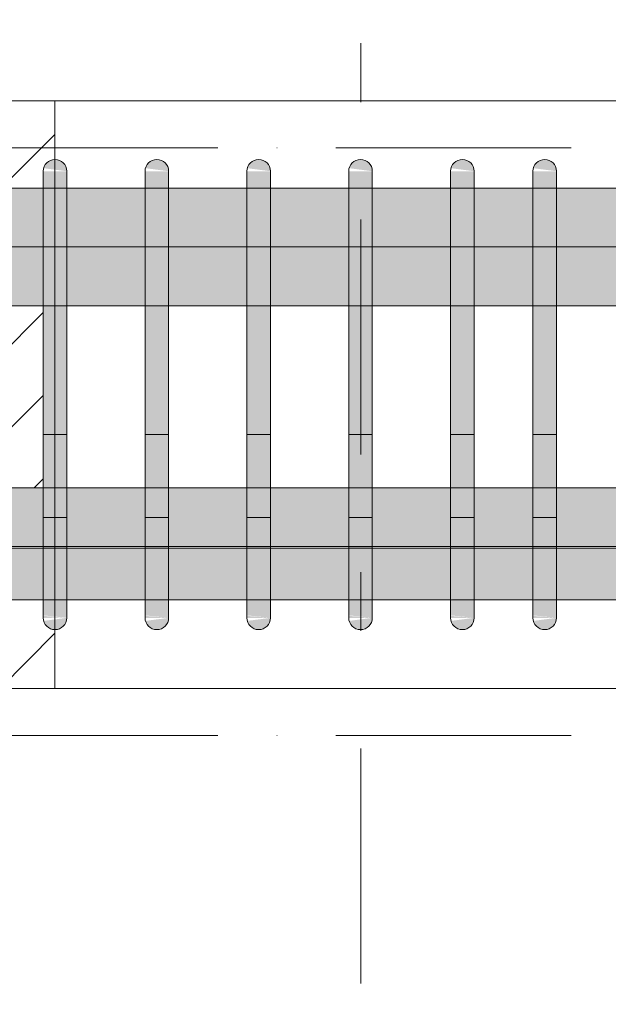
# Model space of a CAD drawing. Header units: millimetres. Extents: x -25607 to 9385, y 1894 to 10168.
# Tile 94 of 181: x -1896 to -1645, y 5486 to 5904. Entities that reach past the tile are written whole.
import ezdxf

# ---------------------------------------------------------------- set-up
doc = ezdxf.new("R2010")
doc.units = ezdxf.units.MM
doc.linetypes.add('Čerchovaná', pattern=[150, 100, -25, 0, -25])
doc.linetypes.add('Čára osnovy', pattern=[225, 100, -50, 25, -50])
for name, color, linetype, lineweight in [('A-FLOR-LEVL', 51, 'Continuous', 5), ('S-BEAM', 12, 'Continuous', 9), ('S-GRID', 1, 'Continuous', 5), ('S-RBAR', 171, 'Continuous', 5)]:
    doc.layers.add(name, color=color, linetype=linetype, lineweight=lineweight)

msp = doc.modelspace()

# ---------------------------------------------------------------- hatches: boundary and pattern name
at = {"layer": 'S-BEAM', "lineweight": 5}
h = msp.add_hatch(dxfattribs=at)
h.set_pattern_fill('FP_2', color=256, style=0, pattern_type=2)
h.set_pattern_definition([(45, (2996.86, 5500.453), (-35.35534, 35.35534), []), (45, (3032.214, 5500.453), (-17.67767, 53.033), [25, -12.5, 0.8382, -11.662])])
h.paths.add_polyline_path([(-2380.56, 5620), (-2318.77, 5620), (-2318.77, 5645), (-2325.56, 5645), (-2333.32, 5646.02), (-2340.56, 5649.02), (-2346.77, 5653.79), (-2351.89, 5660.86), (-2354.54, 5667.24), (-2355.56, 5675), (-2355.56, 5815), (-2354.54, 5822.76), (-2351.54, 5830), (-2346.77, 5836.21), (-2339.7, 5841.34), (-2333.32, 5843.98), (-2325.56, 5845), (-2318.77, 5845), (-2318.77, 5870), (-2380.56, 5870), (-2380.56, 5638.42)])
h.paths.add_polyline_path([(-2298.77, 5620), (-2053.61, 5620), (-2053.61, 5645), (-2298.77, 5645), (-2298.77, 5638.42)])
h.paths.add_polyline_path([(-2033.61, 5620), (-1880.56, 5620), (-1880.56, 5645), (-1881.85, 5645.17), (-1883.06, 5645.67), (-1884.09, 5646.46), (-1884.89, 5647.5), (-1885.39, 5648.71), (-1880.56, 5649.34), (-1880.56, 5650), (-1885.56, 5650), (-1885.56, 5657.64), (-1905.56, 5657.64), (-1905.56, 5675), (-1906.58, 5667.24), (-1909.58, 5660), (-1914.34, 5653.79), (-1921.42, 5648.66), (-1927.79, 5646.02), (-1935.56, 5645), (-2033.61, 5645), (-2033.61, 5638.42)])
h.paths.add_polyline_path([(-2053.61, 5655), (-2053.61, 5679.45), (-2298.77, 5679.45), (-2298.77, 5655), (-2095.58, 5655)])
h.paths.add_polyline_path([(-2318.77, 5655), (-2318.77, 5679.45), (-2345.56, 5679.45), (-2345.56, 5675), (-2344.88, 5669.82), (-2342.88, 5665), (-2339.7, 5660.86), (-2335.56, 5657.68), (-2330.73, 5655.68), (-2325.56, 5655)])
h.paths.add_polyline_path([(-1992.13, 5655), (-1957.98, 5655), (-1982.43, 5679.45), (-2033.61, 5679.45), (-2033.61, 5655), (-2007.78, 5655)])
h.paths.add_polyline_path([(-1935.56, 5655), (-1930.38, 5655.68), (-1925.56, 5657.68), (-1921.42, 5660.86), (-1918.24, 5665), (-1916.24, 5669.82), (-1915.56, 5675), (-1916.24, 5679.45), (-1968.29, 5679.45), (-1949.7, 5660.86), (-1945.56, 5657.68), (-1940.73, 5655.68)])
h.paths.add_polyline_path([(-1905.56, 5679.64), (-1885.56, 5679.88), (-1885.56, 5680.3), (-1905.56, 5680.18)])
h.paths.add_polyline_path([(-1885.56, 5705.3), (-1885.56, 5782.8), (-1905.56, 5782.8), (-1905.56, 5705.3)])
h.paths.add_polyline_path([(-2271.19, 5705.3), (-2053.61, 5705.3), (-2053.61, 5782.8), (-2298.77, 5782.8), (-2298.77, 5705.3)])
h.paths.add_polyline_path([(-2033.61, 5705.3), (-1937.58, 5705.3), (-1956.77, 5724.5), (-1949.7, 5731.57), (-1923.43, 5705.3), (-1915.56, 5705.3), (-1915.56, 5782.8), (-2033.61, 5782.8), (-2033.61, 5749.28)])
h.paths.add_polyline_path([(-2318.77, 5705.3), (-2318.77, 5782.8), (-2345.56, 5782.8), (-2345.56, 5705.3)])
h.paths.add_polyline_path([(-1919.98, 5807.8), (-1915.56, 5807.8), (-1915.56, 5815), (-1916.24, 5820.18), (-1918.24, 5825), (-1921.42, 5829.14), (-1925.81, 5832.43), (-1930.38, 5834.32), (-1935.56, 5835), (-2033.61, 5835), (-2033.61, 5807.8), (-1920.56, 5807.8)])
h.paths.add_polyline_path([(-2318.77, 5807.8), (-2318.77, 5835), (-2325.56, 5835), (-2330.73, 5834.32), (-2335.56, 5832.32), (-2339.7, 5829.14), (-2342.88, 5825), (-2344.88, 5820.18), (-2345.56, 5815), (-2345.56, 5807.8), (-2344.88, 5807.8)])
h.paths.add_polyline_path([(-2053.61, 5807.8), (-2053.61, 5835), (-2298.77, 5835), (-2298.77, 5807.8), (-2095.58, 5807.8)])
h.paths.add_polyline_path([(-1905.56, 5815), (-1905.56, 5832.8), (-1885.56, 5832.8), (-1885.39, 5840), (-1880.56, 5840), (-1880.56, 5840.66), (-1885.39, 5841.29), (-1884.89, 5842.5), (-1884.09, 5843.54), (-1883.06, 5844.33), (-1881.85, 5844.83), (-1880.56, 5845), (-1880.56, 5870), (-2033.61, 5870), (-2033.61, 5845), (-1935.56, 5845), (-1927.79, 5843.98), (-1919.98, 5840.54), (-1914.34, 5836.21), (-1909.22, 5829.14), (-1906.58, 5822.76), (-1906.24, 5820.18)])
h.paths.add_polyline_path([(-2298.77, 5845), (-2053.61, 5845), (-2053.61, 5870), (-2298.77, 5870), (-2298.77, 5860.14)])
at = {"layer": 'S-RBAR'}
for points in [[(-1875.56, 5840), (-1876.08, 5842.15), (-1876.23, 5842.5), (-1877.02, 5843.54), (-1878.06, 5844.33), (-1879.26, 5844.83), (-1880.56, 5845), (-1881.85, 5844.83), (-1883.06, 5844.33), (-1884.09, 5843.54), (-1884.89, 5842.5), (-1885.39, 5841.29), (-1876.08, 5840.07)], [(-1832.27, 5840), (-1832.44, 5841.29), (-1832.94, 5842.5), (-1833.74, 5843.54), (-1834.77, 5844.33), (-1835.98, 5844.83), (-1837.27, 5845), (-1838.57, 5844.83), (-1839.77, 5844.33), (-1840.81, 5843.54), (-1841.6, 5842.5), (-1842.1, 5841.29), (-1832.44, 5840.02)], [(-1788.99, 5840), (-1789.16, 5841.29), (-1789.66, 5842.5), (-1790.45, 5843.54), (-1791.49, 5844.33), (-1792.7, 5844.83), (-1793.99, 5845), (-1795.28, 5844.83), (-1796.49, 5844.33), (-1797.53, 5843.54), (-1798.32, 5842.5), (-1798.82, 5841.29), (-1789.16, 5840.02)], [(-1745.71, 5840), (-1745.88, 5841.29), (-1746.38, 5842.5), (-1747.17, 5843.54), (-1748.21, 5844.33), (-1749.41, 5844.83), (-1750.71, 5845), (-1752, 5844.83), (-1753.21, 5844.33), (-1754.24, 5843.54), (-1755.04, 5842.5), (-1755.53, 5841.29), (-1745.88, 5840.02)], [(-1702.42, 5840), (-1702.59, 5841.29), (-1703.09, 5842.5), (-1703.89, 5843.54), (-1704.92, 5844.33), (-1706.13, 5844.83), (-1707.42, 5845), (-1708.72, 5844.83), (-1709.92, 5844.33), (-1710.96, 5843.54), (-1711.75, 5842.5), (-1712.25, 5841.29), (-1702.59, 5840.02)], [(-1667.42, 5840), (-1667.59, 5841.29), (-1668.09, 5842.5), (-1668.89, 5843.54), (-1669.92, 5844.33), (-1671.13, 5844.83), (-1672.42, 5845), (-1673.72, 5844.83), (-1674.92, 5844.33), (-1675.96, 5843.54), (-1676.75, 5842.5), (-1677.25, 5841.29), (-1667.59, 5840.02)], [(-1885.56, 5815), (-1875.56, 5815), (-1875.56, 5840), (-1885.56, 5840), (-1885.56, 5819.55)], [(-1832.27, 5815), (-1832.27, 5840), (-1842.27, 5840), (-1842.27, 5815)], [(-1788.99, 5815), (-1788.99, 5840), (-1798.99, 5840), (-1798.99, 5815)], [(-1745.71, 5815), (-1745.71, 5840), (-1755.71, 5840), (-1755.71, 5815)], [(-1702.42, 5815), (-1702.42, 5840), (-1712.42, 5840), (-1712.42, 5815)], [(-1667.42, 5815), (-1667.42, 5840), (-1677.42, 5840), (-1677.42, 5815)], [(-1876.08, 5675), (-1875.56, 5675), (-1875.56, 5815), (-1885.56, 5815), (-1885.56, 5675)], [(-1832.27, 5675), (-1832.27, 5815), (-1842.27, 5815), (-1842.27, 5675)], [(-1788.99, 5675), (-1788.99, 5815), (-1798.99, 5815), (-1798.99, 5675)], [(-1745.71, 5675), (-1745.71, 5815), (-1755.71, 5815), (-1755.71, 5675)], [(-1702.42, 5675), (-1702.42, 5815), (-1712.42, 5815), (-1712.42, 5675)], [(-1667.42, 5675), (-1667.42, 5815), (-1677.42, 5815), (-1677.42, 5675)], [(-1880.56, 5645), (-1879.26, 5645.17), (-1878.06, 5645.67), (-1877.02, 5646.46), (-1876.08, 5647.85), (-1875.73, 5648.71), (-1875.56, 5650), (-1885.39, 5648.71), (-1884.89, 5647.5), (-1884.09, 5646.46), (-1883.06, 5645.67), (-1881.85, 5645.17)], [(-1837.27, 5645), (-1835.98, 5645.17), (-1834.77, 5645.67), (-1833.74, 5646.46), (-1832.94, 5647.5), (-1832.44, 5648.71), (-1832.44, 5649.98), (-1842.1, 5648.71), (-1841.6, 5647.5), (-1840.81, 5646.46), (-1839.77, 5645.67), (-1838.57, 5645.17)], [(-1793.99, 5645), (-1792.7, 5645.17), (-1791.49, 5645.67), (-1790.45, 5646.46), (-1789.66, 5647.5), (-1789.16, 5648.71), (-1789.16, 5649.98), (-1798.82, 5648.71), (-1798.32, 5647.5), (-1797.53, 5646.46), (-1796.49, 5645.67), (-1795.28, 5645.17)], [(-1750.71, 5645), (-1749.41, 5645.17), (-1748.21, 5645.67), (-1747.17, 5646.46), (-1746.38, 5647.5), (-1745.88, 5648.71), (-1745.88, 5649.98), (-1755.53, 5648.71), (-1755.04, 5647.5), (-1754.24, 5646.46), (-1753.21, 5645.67), (-1752, 5645.17)], [(-1707.42, 5645), (-1706.13, 5645.17), (-1704.92, 5645.67), (-1703.89, 5646.46), (-1703.09, 5647.5), (-1702.59, 5648.71), (-1702.59, 5649.98), (-1712.25, 5648.71), (-1711.75, 5647.5), (-1710.96, 5646.46), (-1709.92, 5645.67), (-1708.72, 5645.17)], [(-1672.42, 5645), (-1671.13, 5645.17), (-1669.92, 5645.67), (-1668.89, 5646.46), (-1668.09, 5647.5), (-1667.59, 5648.71), (-1667.59, 5649.98), (-1677.25, 5648.71), (-1676.75, 5647.5), (-1675.96, 5646.46), (-1674.92, 5645.67), (-1673.72, 5645.17)]]:
    msp.add_hatch(color=256, dxfattribs=at).paths.add_polyline_path(points)
h = msp.add_hatch(color=256, dxfattribs=at)
h.paths.add_polyline_path([(-1905.56, 5807.8), (-1885.56, 5807.8), (-1885.56, 5832.8), (-1905.56, 5832.8), (-1905.56, 5815)])
h.paths.add_polyline_path([(-1667.42, 5807.8), (-1579.97, 5807.8), (-1579.97, 5832.8), (-1667.42, 5832.8), (-1667.42, 5815)])
h.paths.add_polyline_path([(977.44, 5807.8), (999.5, 5807.8), (999.5, 5832.8), (819.84, 5832.8), (819.84, 5807.8), (889.64, 5807.8)])
h.paths.add_polyline_path([(-1700.48, 5807.8), (-1677.42, 5807.8), (-1677.42, 5832.8), (-1702.42, 5832.8), (-1702.42, 5807.8)])
h.paths.add_polyline_path([(-1712.42, 5807.8), (-1712.42, 5832.8), (-1745.71, 5832.8), (-1745.71, 5807.8), (-1744.38, 5807.8)])
h.paths.add_polyline_path([(-1569.97, 5807.8), (-1482.53, 5807.8), (-1482.53, 5832.8), (-1569.97, 5832.8), (-1569.97, 5815)])
h.paths.add_polyline_path([(809.84, 5807.8), (809.84, 5832.8), (620.24, 5832.8), (620.24, 5807.8), (801.84, 5807.8)])
h.paths.add_polyline_path([(-1472.53, 5807.8), (-1385.08, 5807.8), (-1385.08, 5832.8), (-1472.53, 5832.8), (-1472.53, 5815)])
h.paths.add_polyline_path([(-1375.08, 5807.8), (-1287.63, 5807.8), (-1287.63, 5832.8), (-1375.08, 5832.8), (-1375.08, 5815)])
h.paths.add_polyline_path([(-1277.63, 5807.8), (-1190.19, 5807.8), (-1190.19, 5832.8), (-1277.63, 5832.8), (-1277.63, 5815)])
h.paths.add_polyline_path([(-1755.71, 5807.8), (-1755.71, 5832.8), (-1788.99, 5832.8), (-1788.99, 5807.8), (-1788.28, 5807.8)])
h.paths.add_polyline_path([(-1180.19, 5807.8), (-1092.74, 5807.8), (-1092.74, 5832.8), (-1180.19, 5832.8), (-1180.19, 5815)])
h.paths.add_polyline_path([(610.24, 5807.8), (610.24, 5832.8), (420.64, 5832.8), (420.64, 5807.8), (582.34, 5807.8)])
h.paths.add_polyline_path([(-1082.74, 5807.8), (-995.29, 5807.8), (-995.29, 5832.8), (-1082.74, 5832.8), (-1082.74, 5815)])
h.paths.add_polyline_path([(-985.29, 5807.8), (-897.85, 5807.8), (-897.85, 5832.8), (-985.29, 5832.8), (-985.29, 5815)])
h.paths.add_polyline_path([(-887.85, 5807.8), (-800.4, 5807.8), (-800.4, 5832.8), (-887.85, 5832.8), (-887.85, 5815)])
h.paths.add_polyline_path([(-1798.99, 5807.8), (-1798.99, 5832.8), (-1832.27, 5832.8), (-1832.18, 5807.8)])
h.paths.add_polyline_path([(-790.4, 5807.8), (-702.95, 5807.8), (-702.95, 5832.8), (-790.4, 5832.8), (-790.4, 5815)])
h.paths.add_polyline_path([(410.64, 5807.8), (410.64, 5832.8), (221.04, 5832.8), (221.04, 5807.8), (406.74, 5807.8)])
h.paths.add_polyline_path([(-692.95, 5807.8), (-605.51, 5807.8), (-605.51, 5832.8), (-692.95, 5832.8), (-692.95, 5815)])
h.paths.add_polyline_path([(-595.51, 5807.8), (-508.06, 5807.8), (-508.06, 5832.8), (-595.51, 5832.8), (-595.51, 5815)])
h.paths.add_polyline_path([(-498.06, 5807.8), (-410.61, 5807.8), (-410.61, 5832.8), (-498.06, 5832.8), (-498.06, 5815)])
h.paths.add_polyline_path([(211.04, 5807.8), (211.04, 5832.8), (21.43, 5832.8), (21.43, 5807.8), (187.24, 5807.8)])
h.paths.add_polyline_path([(-400.61, 5807.8), (-313.17, 5807.8), (-313.17, 5832.8), (-400.61, 5832.8), (-400.61, 5815)])
h.paths.add_polyline_path([(-1842.27, 5807.8), (-1842.27, 5832.8), (-1875.56, 5832.8), (-1875.56, 5807.8)])
h.paths.add_polyline_path([(-303.17, 5807.8), (-188.17, 5807.8), (-188.17, 5832.8), (-303.17, 5832.8), (-303.17, 5815)])
h.paths.add_polyline_path([(-178.17, 5807.8), (11.43, 5807.8), (11.43, 5832.8), (-178.17, 5832.8), (-178.17, 5815)])
h = msp.add_hatch(color=256, dxfattribs=at)
h.paths.add_polyline_path([(-897.85, 5782.8), (-897.85, 5807.8), (-985.29, 5807.8), (-985.29, 5782.8), (-954.17, 5782.8)])
h.paths.add_polyline_path([(-887.85, 5782.8), (-880.56, 5782.8), (-880.56, 5807.8), (-887.85, 5807.8), (-887.85, 5804.71)])
h.paths.add_polyline_path([(-995.29, 5782.8), (-995.29, 5807.8), (-1082.74, 5807.8), (-1082.74, 5782.8), (-1041.97, 5782.8)])
h.paths.add_polyline_path([(-1129.78, 5782.8), (-1092.74, 5782.8), (-1092.74, 5807.8), (-1180.19, 5807.8), (-1180.19, 5782.8)])
h.paths.add_polyline_path([(-1190.19, 5782.8), (-1190.19, 5807.8), (-1277.63, 5807.8), (-1277.63, 5782.8), (-1217.58, 5782.8)])
h.paths.add_polyline_path([(-1305.38, 5782.8), (-1287.63, 5782.8), (-1287.63, 5807.8), (-1375.08, 5807.8), (-1375.08, 5782.8)])
h.paths.add_polyline_path([(-1393.18, 5782.8), (-1385.08, 5782.8), (-1385.08, 5807.8), (-1472.53, 5807.8), (-1472.53, 5782.8)])
h.paths.add_polyline_path([(-1482.53, 5782.8), (-1482.53, 5807.8), (-1569.97, 5807.8), (-1569.97, 5782.8), (-1568.78, 5782.8)])
h.paths.add_polyline_path([(-1579.97, 5782.8), (-1579.97, 5807.8), (-1667.42, 5807.8), (-1667.42, 5782.8), (-1656.58, 5782.8)])
h.paths.add_polyline_path([(-1677.42, 5782.8), (-1677.42, 5807.8), (-1702.42, 5807.8), (-1702.42, 5782.8)])
h.paths.add_polyline_path([(-1744.38, 5782.8), (-1712.42, 5782.8), (-1712.42, 5807.8), (-1745.71, 5807.8), (-1745.71, 5782.8)])
h.paths.add_polyline_path([(-1755.71, 5782.8), (-1755.71, 5807.8), (-1788.99, 5807.8), (-1788.99, 5782.8)])
h.paths.add_polyline_path([(-1832.18, 5782.8), (-1798.99, 5782.8), (-1798.99, 5807.8), (-1832.27, 5807.8), (-1832.27, 5782.8)])
h.paths.add_polyline_path([(-1842.27, 5782.8), (-1842.27, 5807.8), (-1875.56, 5807.8), (-1875.56, 5782.8)])
h.paths.add_polyline_path([(-1885.56, 5782.8), (-1885.56, 5807.8), (-1905.56, 5807.8), (-1905.56, 5782.8)])
h.paths.add_polyline_path([(-1919.98, 5782.8), (-1915.56, 5782.8), (-1915.56, 5807.8), (-2345.56, 5807.8), (-2345.56, 5782.8), (-2007.78, 5782.8)])
h = msp.add_hatch(color=256, dxfattribs=at)
h.paths.add_polyline_path([(-880.56, 5680.3), (-880.56, 5705.3), (-887.85, 5705.05), (-887.85, 5680.3)])
h.paths.add_polyline_path([(-910.27, 5680.3), (-897.85, 5680.3), (-897.85, 5705.3), (-985.29, 5705.05), (-985.29, 5680.3), (-954.17, 5680.3)])
h.paths.add_polyline_path([(-995.29, 5680.3), (-995.29, 5705.3), (-1082.74, 5705.05), (-1082.74, 5680.3), (-998.07, 5680.3)])
h.paths.add_polyline_path([(-1092.74, 5680.3), (-1092.74, 5705.3), (-1180.19, 5705.05), (-1180.19, 5680.3), (-1129.78, 5680.3)])
h.paths.add_polyline_path([(-1190.19, 5680.3), (-1190.19, 5705.3), (-1277.63, 5705.05), (-1277.63, 5680.3), (-1217.58, 5680.3)])
h.paths.add_polyline_path([(-1287.63, 5680.3), (-1287.63, 5705.3), (-1375.08, 5705.05), (-1375.08, 5680.3), (-1305.38, 5680.3)])
h.paths.add_polyline_path([(-1393.18, 5680.3), (-1385.08, 5680.3), (-1385.08, 5705.3), (-1472.53, 5705.05), (-1472.53, 5680.3), (-1437.08, 5680.3)])
h.paths.add_polyline_path([(-1482.53, 5680.3), (-1482.53, 5705.3), (-1569.97, 5705.05), (-1569.97, 5680.3), (-1524.88, 5680.3)])
h.paths.add_polyline_path([(-1579.97, 5680.3), (-1579.97, 5705.3), (-1667.42, 5705.05), (-1667.42, 5680.3), (-1612.68, 5680.3)])
h.paths.add_polyline_path([(-1677.42, 5680.3), (-1677.42, 5705.3), (-1702.42, 5705.05), (-1702.42, 5680.3), (-1700.48, 5680.3)])
h.paths.add_polyline_path([(-1712.42, 5680.3), (-1712.42, 5705.3), (-1745.71, 5705.05), (-1745.71, 5680.3), (-1744.38, 5680.3)])
h.paths.add_polyline_path([(-1755.71, 5680.3), (-1755.71, 5705.3), (-1788.99, 5705.05), (-1788.99, 5680.3), (-1788.28, 5680.3)])
h.paths.add_polyline_path([(-1798.99, 5680.3), (-1798.99, 5705.3), (-1832.27, 5705.05), (-1832.18, 5680.3)])
h.paths.add_polyline_path([(-1842.27, 5680.3), (-1842.27, 5705.3), (-1875.56, 5705.05), (-1875.56, 5680.3)])
h.paths.add_polyline_path([(-1898.03, 5680.3), (-1885.56, 5680.3), (-1885.56, 5705.3), (-1905.56, 5705.05), (-1905.56, 5680.3)])
h.paths.add_polyline_path([(-1918.24, 5680.3), (-1916.29, 5680.3), (-1918.24, 5685), (-1922.27, 5690), (-1937.58, 5705.3), (-2345.56, 5705.3), (-2345.56, 5680.3), (-1983.29, 5680.3), (-1992.13, 5689.14), (-1985.06, 5696.21), (-1969.15, 5680.3), (-1919.98, 5680.3)])
h.paths.add_polyline_path([(-1915.56, 5697.43), (-1915.56, 5705.3), (-1923.43, 5705.3), (-1919.98, 5701.85)])
h = msp.add_hatch(color=256, dxfattribs=at)
h.paths.add_polyline_path([(-1905.56, 5657.64), (-1885.56, 5657.92), (-1885.56, 5679.64), (-1905.56, 5679.64), (-1905.56, 5666.13)])
h.paths.add_polyline_path([(3021.68, 5657.64), (3021.68, 5679.64), (2933.16, 5679.64), (2933.16, 5657.64), (2996.86, 5657.64)])
h.paths.add_polyline_path([(3084.66, 5657.64), (3120.2, 5657.92), (3120.2, 5679.64), (3031.68, 5679.64), (3031.68, 5657.64), (3040.76, 5657.64)])
h.paths.add_polyline_path([(-1832.27, 5657.64), (-1798.99, 5657.92), (-1798.99, 5679.64), (-1832.27, 5679.64), (-1832.27, 5657.92)])
h.paths.add_polyline_path([(2923.16, 5657.64), (2923.16, 5679.64), (2834.64, 5679.64), (2834.64, 5657.64), (2909.06, 5657.64)])
h.paths.add_polyline_path([(3130.2, 5657.64), (3218.71, 5657.92), (3218.71, 5679.64), (3130.2, 5679.64), (3130.2, 5657.92)])
h.paths.add_polyline_path([(-1875.56, 5657.64), (-1842.27, 5657.92), (-1842.27, 5679.64), (-1875.56, 5679.64), (-1875.56, 5657.92)])
h.paths.add_polyline_path([(2824.64, 5657.64), (2824.64, 5679.64), (2736.12, 5679.64), (2736.12, 5657.64), (2821.26, 5657.64)])
h.paths.add_polyline_path([(4316.94, 5657.64), (4316.94, 5679.64), (4306.39, 5679.64), (4306.39, 5657.64), (4313.87, 5657.64)])
h.paths.add_polyline_path([(3228.71, 5657.64), (3317.23, 5657.92), (3317.23, 5679.64), (3228.71, 5679.64), (3228.71, 5657.92)])
h.paths.add_polyline_path([(4334.44, 5657.64), (4334.44, 5679.64), (4326.94, 5679.64), (4326.94, 5657.64)])
h.paths.add_polyline_path([(2726.12, 5657.64), (2726.12, 5679.64), (2637.61, 5679.64), (2637.61, 5657.64), (2689.56, 5657.64)])
h.paths.add_polyline_path([(2627.61, 5657.64), (2627.61, 5679.64), (2539.09, 5679.64), (2539.09, 5657.64), (2601.76, 5657.64)])
h.paths.add_polyline_path([(-1788.99, 5657.64), (-1755.71, 5657.92), (-1755.71, 5679.64), (-1788.99, 5679.64), (-1788.99, 5657.92)])
h.paths.add_polyline_path([(2529.09, 5657.64), (2529.09, 5679.64), (2440.57, 5679.64), (2440.57, 5657.64), (2513.96, 5657.64)])
h.paths.add_polyline_path([(3327.23, 5657.64), (3415.75, 5657.92), (3415.75, 5679.64), (3327.23, 5679.64), (3327.23, 5657.92)])
h.paths.add_polyline_path([(-1745.71, 5657.64), (-1712.42, 5657.92), (-1712.42, 5679.64), (-1745.71, 5679.64), (-1745.71, 5657.92)])
h.paths.add_polyline_path([(2430.57, 5657.64), (2430.57, 5679.64), (2342.05, 5679.64), (2342.05, 5657.64), (2426.16, 5657.64)])
h.paths.add_polyline_path([(-1702.42, 5657.64), (-1677.42, 5657.92), (-1677.42, 5679.64), (-1702.42, 5679.64), (-1702.42, 5657.92)])
h.paths.add_polyline_path([(4270.97, 5657.64), (4270.97, 5679.64), (4235, 5679.64), (4235, 5657.64), (4269.97, 5657.64)])
h.paths.add_polyline_path([(2332.05, 5657.64), (2332.05, 5679.64), (2217.05, 5679.64), (2217.05, 5657.64), (2294.45, 5657.64)])
h.paths.add_polyline_path([(3425.75, 5657.64), (3514.27, 5657.92), (3514.27, 5679.64), (3425.75, 5679.64), (3425.75, 5657.92)])
h.paths.add_polyline_path([(-1667.42, 5657.64), (-1579.97, 5657.92), (-1579.97, 5679.64), (-1667.42, 5679.64), (-1667.42, 5657.92)])
h.paths.add_polyline_path([(4286.39, 5657.64), (4286.39, 5679.64), (4280.97, 5679.64), (4280.97, 5657.64)])
h.paths.add_polyline_path([(2207.05, 5657.64), (2207.05, 5679.64), (2017.45, 5679.64), (2017.45, 5657.64), (2206.65, 5657.64)])
h.paths.add_polyline_path([(2007.45, 5657.64), (2007.45, 5679.64), (1817.85, 5679.64), (1817.85, 5657.64), (1987.15, 5657.64)])
h.paths.add_polyline_path([(-1569.97, 5657.64), (-1482.53, 5657.92), (-1482.53, 5679.64), (-1569.97, 5679.64), (-1569.97, 5657.92)])
h.paths.add_polyline_path([(1807.85, 5657.64), (1807.85, 5679.64), (1618.25, 5679.64), (1618.25, 5657.64), (1767.65, 5657.64)])
h.paths.add_polyline_path([(3524.27, 5657.64), (3612.79, 5657.92), (3612.79, 5679.64), (3524.27, 5679.64), (3524.27, 5657.92)])
h.paths.add_polyline_path([(-1472.53, 5657.64), (-1385.08, 5657.92), (-1385.08, 5679.64), (-1472.53, 5679.64), (-1472.53, 5657.92)])
h.paths.add_polyline_path([(-1375.08, 5657.64), (-1287.63, 5657.92), (-1287.63, 5679.64), (-1375.08, 5679.64), (-1375.08, 5657.92)])
h.paths.add_polyline_path([(1608.25, 5657.64), (1608.25, 5679.64), (1418.65, 5679.64), (1418.65, 5657.64), (1592.05, 5657.64)])
h.paths.add_polyline_path([(4225, 5657.64), (4225, 5679.64), (4189.04, 5679.64), (4189.04, 5657.64)])
h.paths.add_polyline_path([(3622.79, 5657.64), (3711.3, 5657.92), (3711.3, 5679.64), (3622.79, 5679.64), (3622.79, 5657.92)])
h.paths.add_polyline_path([(-1277.63, 5657.64), (-1190.19, 5657.92), (-1190.19, 5679.64), (-1277.63, 5679.64), (-1277.63, 5657.92)])
h.paths.add_polyline_path([(1408.65, 5657.64), (1408.65, 5679.64), (1219.04, 5679.64), (1219.04, 5657.64), (1372.55, 5657.64)])
h.paths.add_polyline_path([(-1180.19, 5657.64), (-1092.74, 5657.92), (-1092.74, 5679.64), (-1180.19, 5679.64), (-1180.19, 5657.92)])
h.paths.add_polyline_path([(4179.04, 5657.64), (4179.04, 5679.64), (4143.07, 5679.64), (4143.07, 5657.64)])
h.paths.add_polyline_path([(1209.04, 5657.64), (1209.04, 5679.64), (1019.44, 5679.64), (1019.44, 5657.64), (1196.95, 5657.64)])
h.paths.add_polyline_path([(3721.3, 5657.64), (3811.3, 5657.92), (3811.3, 5679.64), (3721.3, 5679.64), (3721.3, 5657.92)])
h.paths.add_polyline_path([(1009.44, 5657.64), (1009.44, 5679.64), (819.84, 5679.64), (819.84, 5657.64), (977.44, 5657.64)])
h.paths.add_polyline_path([(-1082.74, 5657.64), (-995.29, 5657.92), (-995.29, 5679.64), (-1082.74, 5679.64), (-1082.74, 5657.92)])
h.paths.add_polyline_path([(-985.29, 5657.64), (-897.85, 5657.92), (-897.85, 5679.64), (-985.29, 5679.64), (-985.29, 5657.92)])
h.paths.add_polyline_path([(4133.07, 5657.64), (4133.07, 5679.64), (4097.1, 5679.64), (4097.1, 5657.64)])
h.paths.add_polyline_path([(3821.3, 5657.64), (3857.27, 5657.92), (3857.27, 5679.64), (3821.3, 5679.64), (3821.3, 5657.92)])
h.paths.add_polyline_path([(809.84, 5657.64), (809.84, 5679.64), (620.24, 5679.64), (620.24, 5657.64), (801.84, 5657.64)])
h.paths.add_polyline_path([(-887.85, 5657.64), (-800.4, 5657.92), (-800.4, 5679.64), (-887.85, 5679.64), (-887.85, 5657.92)])
h.paths.add_polyline_path([(610.24, 5657.64), (610.24, 5679.64), (420.64, 5679.64), (420.64, 5657.64), (582.34, 5657.64)])
h.paths.add_polyline_path([(3867.27, 5657.64), (3903.24, 5657.92), (3903.24, 5679.64), (3867.27, 5679.64), (3867.27, 5657.92)])
h.paths.add_polyline_path([(-790.4, 5657.64), (-702.95, 5657.92), (-702.95, 5679.64), (-790.4, 5679.64), (-790.4, 5657.92)])
h.paths.add_polyline_path([(-692.95, 5657.64), (-605.51, 5657.92), (-605.51, 5679.64), (-692.95, 5679.64), (-692.95, 5657.92)])
h.paths.add_polyline_path([(410.64, 5657.64), (410.64, 5679.64), (221.04, 5679.64), (221.04, 5657.64), (406.74, 5657.64)])
h.paths.add_polyline_path([(4062.49, 5657.64), (4062.49, 5679.64), (4051.14, 5679.64), (4051.14, 5657.64)])
h.paths.add_polyline_path([(3913.24, 5657.64), (3949.2, 5657.92), (3949.2, 5679.64), (3913.24, 5679.64), (3913.24, 5657.92)])
h.paths.add_polyline_path([(4087.1, 5657.64), (4087.1, 5679.64), (4082.49, 5679.64), (4082.49, 5657.64)])
h.paths.add_polyline_path([(211.04, 5657.64), (211.04, 5679.64), (21.43, 5679.64), (21.43, 5657.64), (187.24, 5657.64)])
h.paths.add_polyline_path([(3959.2, 5657.64), (3995.17, 5657.92), (3995.17, 5679.64), (3959.2, 5679.64), (3959.2, 5657.92)])
h.paths.add_polyline_path([(-595.51, 5657.64), (-508.06, 5657.92), (-508.06, 5679.64), (-595.51, 5679.64), (-595.51, 5657.92)])
h.paths.add_polyline_path([(11.43, 5657.64), (11.43, 5679.64), (-178.17, 5679.64), (-178.17, 5657.64), (-32.27, 5657.64)])
h.paths.add_polyline_path([(-498.06, 5657.64), (-410.61, 5657.92), (-410.61, 5679.64), (-498.06, 5679.64), (-498.06, 5657.92)])
h.paths.add_polyline_path([(4041.14, 5657.64), (4041.14, 5679.64), (4005.17, 5679.64), (4005.17, 5657.64), (4006.57, 5657.64)])
h.paths.add_polyline_path([(-188.17, 5657.64), (-188.17, 5679.64), (-303.17, 5679.64), (-303.17, 5657.64), (-207.87, 5657.64)])
h.paths.add_polyline_path([(-400.61, 5657.64), (-313.17, 5657.92), (-313.17, 5679.64), (-400.61, 5679.64), (-400.61, 5657.92)])
h = msp.add_hatch(color=256, dxfattribs=at)
h.paths.add_polyline_path([(-1875.56, 5653.08), (-1875.56, 5653.74), (-1876.92, 5653.89), (-1877.76, 5653.51), (-1876.08, 5653.18)])
h.paths.add_polyline_path([(-1881.05, 5655.53), (-1882.73, 5657.49), (-1885.56, 5657.92), (-1885.56, 5656.75)])
h.paths.add_polyline_path([(-1875.56, 5661.72), (-1875.56, 5663.44), (-1885.56, 5665.43), (-1880.83, 5661.91), (-1876.08, 5661.74)])
h.paths.add_polyline_path([(-1877.59, 5674.03), (-1875.56, 5674.24), (-1875.56, 5675), (-1885.56, 5675), (-1885.56, 5674.03)])
h = msp.add_hatch(color=256, dxfattribs=at)
h.paths.add_polyline_path([(-1885.56, 5665.43), (-1875.56, 5663.44), (-1875.56, 5674.24), (-1877.59, 5674.03), (-1885.56, 5674.03), (-1885.56, 5666.13)])
h.paths.add_polyline_path([(-1875.56, 5650), (-1875.56, 5653.08), (-1877.76, 5653.51), (-1876.92, 5653.89), (-1875.56, 5653.74), (-1875.56, 5661.72), (-1880.09, 5661.99), (-1885.56, 5665.43), (-1885.56, 5658.15), (-1882.59, 5657.32), (-1881.05, 5655.53), (-1885.56, 5656.75), (-1885.39, 5650.99), (-1883.47, 5650.85), (-1876.08, 5650.06)])
h.paths.add_polyline_path([(-1885.39, 5650), (-1876.08, 5650.04), (-1885.56, 5650.85), (-1885.56, 5650)])
h = msp.add_hatch(color=256, dxfattribs=at)
h.paths.add_polyline_path([(-1832.27, 5653.08), (-1832.27, 5653.74), (-1833.63, 5653.89), (-1834.48, 5653.51)])
h.paths.add_polyline_path([(-1837.76, 5655.53), (-1839.45, 5657.49), (-1842.27, 5657.92), (-1842.27, 5656.75)])
h.paths.add_polyline_path([(-1832.27, 5661.72), (-1832.27, 5663.44), (-1842.27, 5665.43), (-1837.55, 5661.91)])
h.paths.add_polyline_path([(-1834.3, 5674.03), (-1832.27, 5674.24), (-1832.27, 5675), (-1842.27, 5675), (-1842.27, 5674.03)])
h = msp.add_hatch(color=256, dxfattribs=at)
h.paths.add_polyline_path([(-1832.27, 5650), (-1832.27, 5653.08), (-1834.48, 5653.51), (-1833.63, 5653.89), (-1832.27, 5653.74), (-1832.27, 5661.72), (-1836.8, 5661.99), (-1842.27, 5665.43), (-1842.27, 5658.15), (-1839.3, 5657.32), (-1837.76, 5655.53), (-1842.27, 5656.75), (-1842.1, 5650.99), (-1840.19, 5650.85), (-1835.98, 5650.4)])
h.paths.add_polyline_path([(-1842.27, 5650), (-1832.27, 5650), (-1842.27, 5650.85)])
h.paths.add_polyline_path([(-1832.27, 5663.44), (-1832.27, 5674.24), (-1834.3, 5674.03), (-1842.27, 5674.03), (-1842.27, 5665.43)])
h = msp.add_hatch(color=256, dxfattribs=at)
h.paths.add_polyline_path([(-1788.99, 5653.08), (-1788.99, 5653.74), (-1790.35, 5653.89), (-1791.19, 5653.51)])
h.paths.add_polyline_path([(-1794.48, 5655.53), (-1796.16, 5657.49), (-1798.99, 5657.92), (-1798.99, 5656.75)])
h.paths.add_polyline_path([(-1788.99, 5661.72), (-1788.99, 5663.44), (-1798.99, 5665.43), (-1794.27, 5661.91)])
h.paths.add_polyline_path([(-1791.02, 5674.03), (-1788.99, 5674.24), (-1788.99, 5675), (-1798.99, 5675), (-1798.99, 5674.03)])
h = msp.add_hatch(color=256, dxfattribs=at)
h.paths.add_polyline_path([(-1798.99, 5665.43), (-1788.99, 5663.44), (-1788.99, 5674.24), (-1791.02, 5674.03), (-1798.99, 5674.03), (-1798.99, 5666.13)])
h.paths.add_polyline_path([(-1788.99, 5650), (-1788.99, 5653.08), (-1791.19, 5653.51), (-1790.35, 5653.89), (-1788.99, 5653.74), (-1788.99, 5661.72), (-1793.52, 5661.99), (-1798.99, 5665.43), (-1798.99, 5658.15), (-1796.02, 5657.32), (-1794.48, 5655.53), (-1798.99, 5656.75), (-1798.82, 5650.99), (-1796.9, 5650.85), (-1792.7, 5650.4)])
h.paths.add_polyline_path([(-1788.99, 5650), (-1798.99, 5650.85), (-1798.82, 5650), (-1793.99, 5650)])
h = msp.add_hatch(color=256, dxfattribs=at)
h.paths.add_polyline_path([(-1745.71, 5653.08), (-1745.71, 5653.74), (-1747.06, 5653.89), (-1747.91, 5653.51)])
h.paths.add_polyline_path([(-1751.2, 5655.53), (-1752.88, 5657.49), (-1755.71, 5657.92), (-1755.71, 5656.75)])
h.paths.add_polyline_path([(-1745.71, 5661.72), (-1745.71, 5663.44), (-1755.71, 5665.43), (-1750.98, 5661.91)])
h.paths.add_polyline_path([(-1747.73, 5674.03), (-1745.71, 5674.24), (-1745.71, 5675), (-1755.71, 5675), (-1755.71, 5674.03)])
h = msp.add_hatch(color=256, dxfattribs=at)
h.paths.add_polyline_path([(-1755.71, 5665.43), (-1745.71, 5663.44), (-1745.71, 5674.24), (-1747.73, 5674.03), (-1755.71, 5674.03), (-1755.71, 5666.13)])
h.paths.add_polyline_path([(-1745.71, 5650), (-1745.71, 5653.08), (-1747.91, 5653.51), (-1747.06, 5653.89), (-1745.71, 5653.74), (-1745.71, 5661.72), (-1750.24, 5661.99), (-1755.71, 5665.43), (-1755.71, 5658.15), (-1752.73, 5657.32), (-1751.2, 5655.53), (-1755.71, 5656.75), (-1755.53, 5650.99), (-1753.62, 5650.85), (-1749.41, 5650.4)])
h.paths.add_polyline_path([(-1745.71, 5650), (-1755.71, 5650.85), (-1755.53, 5650), (-1750.71, 5650)])
h = msp.add_hatch(color=256, dxfattribs=at)
h.paths.add_polyline_path([(-1702.42, 5653.08), (-1702.42, 5653.74), (-1703.78, 5653.89), (-1704.62, 5653.51)])
h.paths.add_polyline_path([(-1707.91, 5655.53), (-1709.59, 5657.49), (-1712.42, 5657.92), (-1712.42, 5656.75)])
h.paths.add_polyline_path([(-1702.42, 5661.72), (-1702.42, 5663.44), (-1712.42, 5665.43), (-1707.7, 5661.91)])
h.paths.add_polyline_path([(-1704.45, 5674.03), (-1702.42, 5674.24), (-1702.42, 5675), (-1712.42, 5675), (-1712.42, 5674.03)])
h = msp.add_hatch(color=256, dxfattribs=at)
h.paths.add_polyline_path([(-1712.42, 5665.43), (-1702.42, 5663.44), (-1702.42, 5674.24), (-1704.45, 5674.03), (-1712.42, 5674.03), (-1712.42, 5666.13)])
h.paths.add_polyline_path([(-1702.42, 5650), (-1702.42, 5653.08), (-1704.62, 5653.51), (-1703.78, 5653.89), (-1702.42, 5653.74), (-1702.42, 5661.72), (-1706.95, 5661.99), (-1712.42, 5665.43), (-1712.42, 5658.15), (-1709.45, 5657.32), (-1707.91, 5655.53), (-1712.42, 5656.75), (-1712.25, 5650.99), (-1710.33, 5650.85), (-1706.13, 5650.4)])
h.paths.add_polyline_path([(-1702.42, 5650), (-1712.42, 5650.85), (-1712.25, 5650), (-1707.42, 5650)])
h = msp.add_hatch(color=256, dxfattribs=at)
h.paths.add_polyline_path([(-1667.42, 5653.08), (-1667.42, 5653.74), (-1668.78, 5653.89), (-1669.62, 5653.51)])
h.paths.add_polyline_path([(-1672.91, 5655.53), (-1674.59, 5657.49), (-1677.42, 5657.92), (-1677.42, 5656.75)])
h.paths.add_polyline_path([(-1667.42, 5661.72), (-1667.42, 5663.44), (-1677.42, 5665.43), (-1672.7, 5661.91)])
h.paths.add_polyline_path([(-1669.45, 5674.03), (-1667.42, 5674.24), (-1667.42, 5675), (-1677.42, 5675), (-1677.42, 5674.03)])
h = msp.add_hatch(color=256, dxfattribs=at)
h.paths.add_polyline_path([(-1677.42, 5665.43), (-1667.42, 5663.44), (-1667.42, 5674.24), (-1669.45, 5674.03), (-1677.42, 5674.03), (-1677.42, 5666.13)])
h.paths.add_polyline_path([(-1667.42, 5650), (-1667.42, 5653.08), (-1669.62, 5653.51), (-1668.78, 5653.89), (-1667.42, 5653.74), (-1667.42, 5661.72), (-1671.95, 5661.99), (-1677.42, 5665.43), (-1677.42, 5658.15), (-1674.45, 5657.32), (-1672.91, 5655.53), (-1677.42, 5656.75), (-1677.25, 5650.99), (-1675.33, 5650.85), (-1671.13, 5650.4)])
h.paths.add_polyline_path([(-1667.42, 5650), (-1677.42, 5650.85), (-1677.25, 5650), (-1672.42, 5650)])

# ---------------------------------------------------------------- linework, layer by layer
at = {"layer": 'A-FLOR-LEVL', "linetype": 'Čerchovaná'}
for p, q in [((-3262.19, 5850), (9255.9, 5850)), ((-3262.19, 5600), (9255.9, 5600))]:
    msp.add_line(p, q, dxfattribs=at)
at = {"layer": 'S-BEAM', "lineweight": 18}
for p, q in [((-1880.56, 5870), (-2380.56, 5870)), ((-1880.56, 5620), (-1880.56, 5870)), ((-2380.56, 5620), (-1880.56, 5620))]:
    msp.add_line(p, q, dxfattribs=at)
at = {"layer": 'S-BEAM'}
for p, q in [((4009.44, 5870), (-1980.56, 5870)), ((-1880.56, 5870), (-1880.56, 5620)), ((4009.44, 5870), (-1880.56, 5870)), ((4009.44, 5620), (-1980.56, 5620)), ((-1880.56, 5620), (4009.44, 5620))]:
    msp.add_line(p, q, dxfattribs=at)
at = {"layer": 'S-GRID', "linetype": 'Čára osnovy', "lineweight": 9}
msp.add_line((-1750.56, 1894.44), (-1750.56, 9632.52), dxfattribs=at)
at = {"layer": 'S-RBAR'}
for p, q in [((-1885.56, 5815), (-1885.56, 5840)), ((-1885.56, 5815), (-1885.56, 5840)), ((-1875.56, 5815), (-1875.56, 5840)), ((-1875.56, 5815), (-1875.56, 5840)), ((-1842.27, 5815), (-1842.27, 5840)), ((-1842.27, 5815), (-1842.27, 5840)), ((-1832.27, 5815), (-1832.27, 5840)), ((-1832.27, 5815), (-1832.27, 5840)), ((-1798.99, 5815), (-1798.99, 5840)), ((-1798.99, 5815), (-1798.99, 5840)), ((-1788.99, 5815), (-1788.99, 5840)), ((-1788.99, 5815), (-1788.99, 5840)), ((-1755.71, 5815), (-1755.71, 5840)), ((-1755.71, 5815), (-1755.71, 5840)), ((-1745.71, 5815), (-1745.71, 5840)), ((-1745.71, 5815), (-1745.71, 5840)), ((-1712.42, 5815), (-1712.42, 5840)), ((-1712.42, 5815), (-1712.42, 5840)), ((-1702.42, 5815), (-1702.42, 5840)), ((-1702.42, 5815), (-1702.42, 5840)), ((-1677.42, 5815), (-1677.42, 5840)), ((-1677.42, 5815), (-1677.42, 5840)), ((-1667.42, 5815), (-1667.42, 5840)), ((-1667.42, 5815), (-1667.42, 5840)), ((999.5, 5832.8), (-1905.56, 5832.8)), ((999.5, 5832.8), (-1905.56, 5832.8)), ((999.5, 5832.8), (-1905.56, 5832.8)), ((-1885.56, 5675), (-1885.56, 5815)), ((-1885.56, 5815), (-1885.56, 5675)), ((-1875.56, 5675), (-1875.56, 5815)), ((-1875.56, 5815), (-1875.56, 5675)), ((-1842.27, 5675), (-1842.27, 5815)), ((-1842.27, 5815), (-1842.27, 5675)), ((-1832.27, 5675), (-1832.27, 5815)), ((-1832.27, 5815), (-1832.27, 5675)), ((-1798.99, 5675), (-1798.99, 5815)), ((-1798.99, 5815), (-1798.99, 5675)), ((-1788.99, 5675), (-1788.99, 5815)), ((-1788.99, 5815), (-1788.99, 5675)), ((-1755.71, 5675), (-1755.71, 5815)), ((-1755.71, 5815), (-1755.71, 5675)), ((-1745.71, 5675), (-1745.71, 5815)), ((-1745.71, 5815), (-1745.71, 5675)), ((-1712.42, 5675), (-1712.42, 5815)), ((-1712.42, 5815), (-1712.42, 5675)), ((-1702.42, 5675), (-1702.42, 5815)), ((-1702.42, 5815), (-1702.42, 5675)), ((-1677.42, 5675), (-1677.42, 5815)), ((-1677.42, 5815), (-1677.42, 5675)), ((-1667.42, 5675), (-1667.42, 5815)), ((-1667.42, 5815), (-1667.42, 5675)), ((-2355.56, 5807.8), (-880.56, 5807.8)), ((-2355.56, 5807.8), (-880.56, 5807.8)), ((999.5, 5807.8), (-1905.56, 5807.8)), ((999.5, 5807.8), (-1905.56, 5807.8)), ((999.5, 5807.8), (-1905.56, 5807.8)), ((-2355.56, 5782.8), (-880.56, 5782.8)), ((-2355.56, 5782.8), (-880.56, 5782.8)), ((-1885.56, 5728.03), (-1885.56, 5692.68)), ((-1885.56, 5728.03), (-1875.56, 5728.03)), ((-1875.56, 5728.03), (-1875.56, 5692.68)), ((-1842.27, 5728.03), (-1842.27, 5692.68)), ((-1842.27, 5728.03), (-1832.27, 5728.03)), ((-1832.27, 5728.03), (-1832.27, 5692.68)), ((-1798.99, 5728.03), (-1798.99, 5692.68)), ((-1798.99, 5728.03), (-1788.99, 5728.03)), ((-1788.99, 5728.03), (-1788.99, 5692.68)), ((-1755.71, 5728.03), (-1755.71, 5692.68)), ((-1755.71, 5728.03), (-1745.71, 5728.03)), ((-1745.71, 5728.03), (-1745.71, 5692.68)), ((-1712.42, 5728.03), (-1712.42, 5692.68)), ((-1712.42, 5728.03), (-1702.42, 5728.03)), ((-1702.42, 5728.03), (-1702.42, 5692.68)), ((-1677.42, 5728.03), (-1677.42, 5692.68)), ((-1677.42, 5728.03), (-1667.42, 5728.03)), ((-1667.42, 5728.03), (-1667.42, 5692.68)), ((-2355.56, 5705.3), (-880.56, 5705.3)), ((-2355.56, 5705.3), (-880.56, 5705.3)), ((-1885.56, 5650), (-1885.56, 5692.68)), ((-1875.56, 5692.68), (-1885.56, 5692.68)), ((-1885.56, 5657.32), (-1885.56, 5692.68)), ((-1875.56, 5650), (-1875.56, 5692.68)), ((-1875.56, 5657.32), (-1875.56, 5692.68)), ((-1842.27, 5650), (-1842.27, 5692.68)), ((-1832.27, 5692.68), (-1842.27, 5692.68)), ((-1842.27, 5657.32), (-1842.27, 5692.68)), ((-1832.27, 5650), (-1832.27, 5692.68)), ((-1832.27, 5657.32), (-1832.27, 5692.68)), ((-1798.99, 5650), (-1798.99, 5692.68)), ((-1788.99, 5692.68), (-1798.99, 5692.68)), ((-1798.99, 5657.32), (-1798.99, 5692.68)), ((-1788.99, 5650), (-1788.99, 5692.68)), ((-1788.99, 5657.32), (-1788.99, 5692.68)), ((-1755.71, 5650), (-1755.71, 5692.68)), ((-1745.71, 5692.68), (-1755.71, 5692.68)), ((-1755.71, 5657.32), (-1755.71, 5692.68)), ((-1745.71, 5650), (-1745.71, 5692.68)), ((-1745.71, 5657.32), (-1745.71, 5692.68)), ((-1712.42, 5650), (-1712.42, 5692.68)), ((-1702.42, 5692.68), (-1712.42, 5692.68)), ((-1712.42, 5657.32), (-1712.42, 5692.68)), ((-1702.42, 5650), (-1702.42, 5692.68)), ((-1702.42, 5657.32), (-1702.42, 5692.68)), ((-1677.42, 5650), (-1677.42, 5692.68)), ((-1667.42, 5692.68), (-1677.42, 5692.68)), ((-1677.42, 5657.32), (-1677.42, 5692.68)), ((-1667.42, 5650), (-1667.42, 5692.68)), ((-1667.42, 5657.32), (-1667.42, 5692.68)), ((-2355.56, 5680.3), (-880.56, 5680.3)), ((-2355.56, 5680.3), (-880.56, 5680.3)), ((4334.44, 5679.64), (-1905.56, 5679.64)), ((4334.44, 5679.64), (-1905.56, 5679.64)), ((4334.44, 5679.64), (-1905.56, 5679.64)), ((-1885.56, 5650), (-1885.56, 5675)), ((-1885.56, 5657.32), (-1885.56, 5675)), ((-1875.56, 5650), (-1875.56, 5675)), ((-1875.56, 5650), (-1875.56, 5675)), ((-1842.27, 5650), (-1842.27, 5675)), ((-1842.27, 5657.32), (-1842.27, 5675)), ((-1832.27, 5650), (-1832.27, 5675)), ((-1832.27, 5650), (-1832.27, 5675)), ((-1798.99, 5650), (-1798.99, 5675)), ((-1798.99, 5657.32), (-1798.99, 5675)), ((-1788.99, 5650), (-1788.99, 5675)), ((-1788.99, 5650), (-1788.99, 5675)), ((-1755.71, 5650), (-1755.71, 5675)), ((-1755.71, 5657.32), (-1755.71, 5675)), ((-1745.71, 5650), (-1745.71, 5675)), ((-1745.71, 5650), (-1745.71, 5675)), ((-1712.42, 5650), (-1712.42, 5675)), ((-1712.42, 5657.32), (-1712.42, 5675)), ((-1702.42, 5650), (-1702.42, 5675)), ((-1702.42, 5650), (-1702.42, 5675)), ((-1677.42, 5650), (-1677.42, 5675)), ((-1677.42, 5657.32), (-1677.42, 5675)), ((-1667.42, 5650), (-1667.42, 5675)), ((-1667.42, 5650), (-1667.42, 5675)), ((4334.44, 5657.64), (-1905.56, 5657.64)), ((4334.44, 5657.64), (-1905.56, 5657.64)), ((4334.44, 5657.64), (-1905.56, 5657.64)), ((-1885.56, 5650.85), (-1885.56, 5657.32)), ((-1885.56, 5650.85), (-1885.56, 5657.32)), ((-1875.56, 5650), (-1875.56, 5657.32)), ((-1842.27, 5650.85), (-1842.27, 5657.32)), ((-1842.27, 5650.85), (-1842.27, 5657.32)), ((-1832.27, 5650), (-1832.27, 5657.32)), ((-1798.99, 5650.85), (-1798.99, 5657.32)), ((-1798.99, 5650.85), (-1798.99, 5657.32)), ((-1788.99, 5650), (-1788.99, 5657.32)), ((-1755.71, 5650.85), (-1755.71, 5657.32)), ((-1755.71, 5650.85), (-1755.71, 5657.32)), ((-1745.71, 5650), (-1745.71, 5657.32)), ((-1712.42, 5650.85), (-1712.42, 5657.32)), ((-1712.42, 5650.85), (-1712.42, 5657.32)), ((-1702.42, 5650), (-1702.42, 5657.32)), ((-1677.42, 5650.85), (-1677.42, 5657.32)), ((-1677.42, 5650.85), (-1677.42, 5657.32)), ((-1667.42, 5650), (-1667.42, 5657.32))]:
    msp.add_line(p, q, dxfattribs=at)
for centre, start, end in [((-1880.56, 5840), 0, 180), ((-1880.56, 5840), 0, 180), ((-1837.27, 5840), 0, 180), ((-1837.27, 5840), 0, 180), ((-1793.99, 5840), 0, 180), ((-1793.99, 5840), 0, 180), ((-1750.71, 5840), 0, 180), ((-1750.71, 5840), 0, 180), ((-1707.42, 5840), 0, 180), ((-1707.42, 5840), 0, 180), ((-1672.42, 5840), 0, 180), ((-1672.42, 5840), 0, 180), ((-1880.56, 5650), 180, 360), ((-1880.56, 5650), 180, 360), ((-1880.56, 5650), 180, 360), ((-1837.27, 5650), 180, 360), ((-1837.27, 5650), 180, 360), ((-1837.27, 5650), 180, 360), ((-1793.99, 5650), 180, 360), ((-1793.99, 5650), 180, 360), ((-1793.99, 5650), 180, 360), ((-1750.71, 5650), 180, 360), ((-1750.71, 5650), 180, 360), ((-1750.71, 5650), 180, 360), ((-1707.42, 5650), 180, 360), ((-1707.42, 5650), 180, 360), ((-1707.42, 5650), 180, 360), ((-1672.42, 5650), 180, 360), ((-1672.42, 5650), 180, 360), ((-1672.42, 5650), 180, 360)]:
    msp.add_arc(centre, 5, start, end, dxfattribs=at)

doc.saveas('drawing.dxf')
